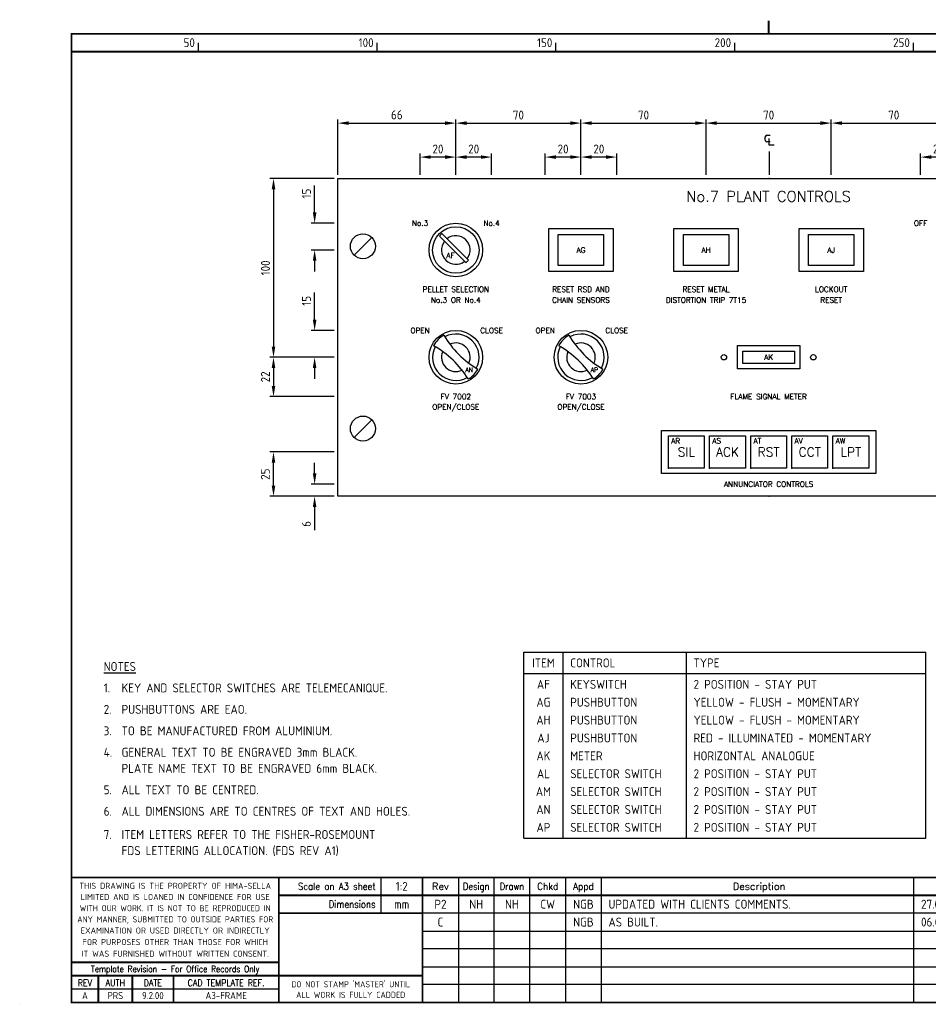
# Model space of a CAD drawing. Extents: x 0 to 817, y 0 to 551.
# Tile 1 of 2: x 0 to 508, y 0 to 551. Entities that reach past the tile are written whole.
import ezdxf
from ezdxf.enums import TextEntityAlignment as Align

# ---------------------------------------------------------------- set-up
doc = ezdxf.new("R2010")
doc.units = 0
doc.header["$LTSCALE"] = 0.25
doc.header["$MEASUREMENT"] = 0
doc.header["$PDSIZE"] = 1
doc.layers.get('0').update_dxf_attribs({"color": 41, "linetype": 'CONTINUOUS'})
doc.layers.get('DEFPOINTS').update_dxf_attribs({"linetype": 'CONTINUOUS'})
for name, color, linetype in [('00-DRG_FRAME', 12, 'CONTINUOUS'), ('01-DRAW', 7, 'CONTINUOUS'), ('02-TEXT', 2, 'CONTINUOUS'), ('03-DIM', 3, 'CONTINUOUS')]:
    doc.layers.add(name, color=color, linetype=linetype)
doc.styles.add('ISO', font='iso.shx')
doc.styles.add('ROMAND', font='ROMAND')
doc.styles.add('ROMANS', font='romans.shx')
doc.dimstyles.get("Standard").update_dxf_attribs({"dimtxt": 0.18, "dimasz": 0.18, "dimexe": 0.18, "dimexo": 0.0625, "dimgap": 0.09, "dimtad": 0, "dimtih": 1, "dimtoh": 1, "dimdec": 4, "dimzin": 0, "dimdsep": 46, "dimtxsty": 'STANDARD', "dimcen": 0.09, "dimadec": 0, "dimazin": 0, "dimtfac": 1, "dimtdec": 4, "dimtofl": 0, "dimtmove": 0, "dimatfit": 3, "dimfxl": 1, "dimtolj": 1, "dimtzin": 0, "dimarcsym": 0})

# ---------------------------------------------------------------- blocks, each defined once
blk = doc.blocks.new('4U')
for p, q in [((-241.3, 0), (241.3, 0)), ((-241.3, -177.8), (-241.3, 0)), ((241.3, 0), (241.3, -177.8)), ((-222.35025, -32.95026), (-232.24974, -42.84975)), ((232.24974, -32.95026), (222.35025, -42.84975)), ((-222.35025, -134.95025), (-232.24974, -144.84974)), ((232.24974, -134.95025), (222.35025, -144.84974)), ((241.3, -177.8), (-241.3, -177.8))]:
    blk.add_line(p, q)
for centre in [(-227.3, -37.9), (227.3, -37.9), (-227.3, -139.9), (227.3, -139.9)]:
    blk.add_circle(centre, 7)
for p in [(0, 0), (0, -177.8)]:
    blk.add_point(p)
blk = doc.blocks.new('A3-REVA')
at = {"style": 'ISO'}
for tag, p in [('DESIGNED', (292, 31.75)), ('A', (117.7, 26.75)), ('DES', (127.7, 26.75)), ('DRN', (137.7, 26.75)), ('CHKD', (147.7, 26.75)), ('APPD', (157.7, 26.75)), ('DATE', (258, 26.75)), ('DRAWN', (292, 26.75)), ('CHECKED', (292, 21.75)), ('APPD', (292, 16.75)), ('DATE', (292, 11.75))]:
    blk.add_attdef(tag, text='', height=2.5, dxfattribs=at).set_placement(p, align=Align.CENTER)
blk.add_attdef('DESCRIPTION', (164.7, 26.75), '', height=2.5, dxfattribs=at)
blk = doc.blocks.new('A3-CONTRACT')
at = {"style": 'ISO'}
for tag, height, p in [('SCALE', 2.5, (106.86, 31.75)), ('DIMS', 2.5, (106.86, 26.75)), ('CONTRACT', 5, (342, 3)), ('CAD-REF', 2.5, (282, 1.75))]:
    blk.add_attdef(tag, text='', height=height, dxfattribs=at).set_placement(p, align=Align.CENTER)
for tag, p in [('TITLE_2', (303.75, 16.75)), ('TITLE_3', (303.5, 11.75))]:
    blk.add_attdef(tag, p, '', height=2.5, dxfattribs=at)
blk = doc.blocks.new('*D16')
at = {"linetype": 'ByBlock'}
for p, q in [((394, 817.5), (452, 817.5)), ((458, 788.5), (458, 819.5))]:
    blk.add_line(p, q, dxfattribs=at)
for points in [[(394, 818.5), (394, 816.5), (388, 817.5)], [(452, 818.5), (452, 816.5), (458, 817.5)]]:
    blk.add_solid(points, dxfattribs=at)
at = {"layer": 'DEFPOINTS', "color": 0, "linetype": 'ByBlock'}
for p in [(458, 817.5), (388, 786.5), (458, 786.5)]:
    blk.add_point(p, dxfattribs=at)
at = {"color": 2, "linetype": 'ByBlock', "insert": (423, 822), "char_height": 5, "attachment_point": 5, "style": 'ISO'}
blk.add_mtext('\\A1;70', dxfattribs=at)
blk = doc.blocks.new('*D21')
at = {"linetype": 'ByBlock'}
for p, q in [((324, 817.5), (382, 817.5)), ((388, 788.5), (388, 819.5))]:
    blk.add_line(p, q, dxfattribs=at)
for points in [[(324, 818.5), (324, 816.5), (318, 817.5)], [(382, 818.5), (382, 816.5), (388, 817.5)]]:
    blk.add_solid(points, dxfattribs=at)
at = {"layer": 'DEFPOINTS', "color": 0, "linetype": 'ByBlock'}
for p in [(388, 817.5), (318, 786.5), (388, 786.5)]:
    blk.add_point(p, dxfattribs=at)
at = {"color": 2, "linetype": 'ByBlock', "insert": (353, 822), "char_height": 5, "attachment_point": 5, "style": 'ISO'}
blk.add_mtext('\\A1;70', dxfattribs=at)
blk = doc.blocks.new('*D20')
at = {"linetype": 'ByBlock'}
for p, q in [((228, 788.5), (228, 800.5)), ((248, 788.5), (248, 800.5)), ((242, 798.5), (234, 798.5))]:
    blk.add_line(p, q, dxfattribs=at)
for points in [[(234, 799.5), (234, 797.5), (228, 798.5)], [(242, 799.5), (242, 797.5), (248, 798.5)]]:
    blk.add_solid(points, dxfattribs=at)
at = {"layer": 'DEFPOINTS', "color": 0, "linetype": 'ByBlock'}
for p in [(228, 798.5), (228, 786.5), (248, 786.5)]:
    blk.add_point(p, dxfattribs=at)
at = {"color": 2, "linetype": 'ByBlock', "insert": (238, 803), "char_height": 5, "attachment_point": 5, "style": 'ISO'}
blk.add_mtext('\\A1;20', dxfattribs=at)
blk = doc.blocks.new('*D19')
at = {"linetype": 'ByBlock'}
for p, q in [((248, 788.5), (248, 800.5)), ((268, 788.5), (268, 800.5)), ((262, 798.5), (254, 798.5))]:
    blk.add_line(p, q, dxfattribs=at)
for points in [[(254, 799.5), (254, 797.5), (248, 798.5)], [(262, 799.5), (262, 797.5), (268, 798.5)]]:
    blk.add_solid(points, dxfattribs=at)
at = {"layer": 'DEFPOINTS', "color": 0, "linetype": 'ByBlock'}
for p in [(248, 798.5), (248, 786.5), (268, 786.5)]:
    blk.add_point(p, dxfattribs=at)
at = {"color": 2, "linetype": 'ByBlock', "insert": (258, 803), "char_height": 5, "attachment_point": 5, "style": 'ISO'}
blk.add_mtext('\\A1;20', dxfattribs=at)
blk = doc.blocks.new('*D18')
at = {"linetype": 'ByBlock'}
for p, q in [((182, 788.5), (182, 819.5)), ((188, 817.5), (242, 817.5)), ((248, 788.5), (248, 819.5))]:
    blk.add_line(p, q, dxfattribs=at)
for points in [[(188, 818.5), (188, 816.5), (182, 817.5)], [(242, 818.5), (242, 816.5), (248, 817.5)]]:
    blk.add_solid(points, dxfattribs=at)
at = {"layer": 'DEFPOINTS', "color": 0, "linetype": 'ByBlock'}
for p in [(248, 817.5), (182, 786.5), (248, 786.5)]:
    blk.add_point(p, dxfattribs=at)
at = {"color": 2, "linetype": 'ByBlock', "insert": (215, 822.13), "char_height": 5, "attachment_point": 5, "style": 'ISO'}
blk.add_mtext('\\A1;66', dxfattribs=at)
blk = doc.blocks.new('*D17')
at = {"linetype": 'ByBlock'}
for p, q in [((254, 817.5), (312, 817.5)), ((318, 788.5), (318, 819.5))]:
    blk.add_line(p, q, dxfattribs=at)
for points in [[(254, 818.5), (254, 816.5), (248, 817.5)], [(312, 818.5), (312, 816.5), (318, 817.5)]]:
    blk.add_solid(points, dxfattribs=at)
at = {"layer": 'DEFPOINTS', "color": 0, "linetype": 'ByBlock'}
for p in [(318, 817.5), (248, 786.5), (318, 786.5)]:
    blk.add_point(p, dxfattribs=at)
at = {"color": 2, "linetype": 'ByBlock', "insert": (283, 822), "char_height": 5, "attachment_point": 5, "style": 'ISO'}
blk.add_mtext('\\A1;70', dxfattribs=at)
blk = doc.blocks.new('*D25')
at = {"linetype": 'ByBlock'}
for p, q in [((508, 788.5), (508, 800.5)), ((528, 788.5), (528, 800.5)), ((522, 798.5), (514, 798.5))]:
    blk.add_line(p, q, dxfattribs=at)
for points in [[(514, 799.5), (514, 797.5), (508, 798.5)], [(522, 799.5), (522, 797.5), (528, 798.5)]]:
    blk.add_solid(points, dxfattribs=at)
at = {"layer": 'DEFPOINTS', "color": 0, "linetype": 'ByBlock'}
for p in [(508, 798.5), (508, 786.5), (528, 786.5)]:
    blk.add_point(p, dxfattribs=at)
at = {"color": 2, "linetype": 'ByBlock', "insert": (518, 803), "char_height": 5, "attachment_point": 5, "style": 'ISO'}
blk.add_mtext('\\A1;20', dxfattribs=at)
blk = doc.blocks.new('*D24')
at = {"linetype": 'ByBlock'}
for p, q in [((464, 817.5), (522, 817.5)), ((528, 788.5), (528, 819.5))]:
    blk.add_line(p, q, dxfattribs=at)
for points in [[(464, 818.5), (464, 816.5), (458, 817.5)], [(522, 818.5), (522, 816.5), (528, 817.5)]]:
    blk.add_solid(points, dxfattribs=at)
at = {"layer": 'DEFPOINTS', "color": 0, "linetype": 'ByBlock'}
for p in [(528, 817.5), (458, 786.5), (528, 786.5)]:
    blk.add_point(p, dxfattribs=at)
at = {"color": 2, "linetype": 'ByBlock', "insert": (493, 822), "char_height": 5, "attachment_point": 5, "style": 'ISO'}
blk.add_mtext('\\A1;70', dxfattribs=at)
blk = doc.blocks.new('*D28')
at = {"linetype": 'ByBlock'}
for p, q in [((176, 309), (140, 309)), ((142, 290.2), (142, 303)), ((176, 284.2), (140, 284.2))]:
    blk.add_line(p, q, dxfattribs=at)
for points in [[(141, 303), (143, 303), (142, 309)], [(141, 290.2), (143, 290.2), (142, 284.2)]]:
    blk.add_solid(points, dxfattribs=at)
at = {"layer": 'DEFPOINTS', "color": 0, "linetype": 'ByBlock'}
for p in [(142, 309), (178, 309), (178, 284.2)]:
    blk.add_point(p, dxfattribs=at)
at = {"color": 2, "linetype": 'ByBlock', "insert": (137.43, 296.6), "char_height": 5, "attachment_point": 5, "rotation": 90, "style": 'ISO'}
blk.add_mtext('\\A1;25', dxfattribs=at)
blk = doc.blocks.new('*D27')
at = {"linetype": 'ByBlock'}
for p, q in [((146, 680.5), (146, 670.5)), ((180, 664.5), (144, 664.5))]:
    blk.add_line(p, q, dxfattribs=at)
for points in [[(145, 680.5), (147, 680.5), (146, 686.5)], [(145, 670.5), (147, 670.5), (146, 664.5)]]:
    blk.add_solid(points, dxfattribs=at)
at = {"layer": 'DEFPOINTS', "color": 0, "linetype": 'ByBlock'}
for p in [(182, 686.5), (146, 664.5), (182, 664.5)]:
    blk.add_point(p, dxfattribs=at)
at = {"color": 2, "linetype": 'ByBlock', "insert": (141.5, 675.5), "char_height": 5, "attachment_point": 5, "rotation": 90, "style": 'ISO'}
blk.add_mtext('\\A1;22', dxfattribs=at)
blk = doc.blocks.new('*D26')
at = {"linetype": 'ByBlock'}
for p, q in [((180, 786.5), (144, 786.5)), ((146, 780.5), (146, 692.5)), ((180, 686.5), (144, 686.5))]:
    blk.add_line(p, q, dxfattribs=at)
for points in [[(145, 780.5), (147, 780.5), (146, 786.5)], [(145, 692.5), (147, 692.5), (146, 686.5)]]:
    blk.add_solid(points, dxfattribs=at)
at = {"layer": 'DEFPOINTS', "color": 0, "linetype": 'ByBlock'}
for p in [(182, 786.5), (146, 686.5), (182, 686.5)]:
    blk.add_point(p, dxfattribs=at)
at = {"color": 2, "linetype": 'ByBlock', "insert": (141.5, 736.5), "char_height": 5, "attachment_point": 5, "rotation": 90, "style": 'ISO'}
blk.add_mtext('\\A1;100', dxfattribs=at)
blk = doc.blocks.new('*D33')
at = {"linetype": 'ByBlock'}
for p, q in [((165, 383), (165, 398.18)), ((176, 377), (163, 377)), ((176, 362), (163, 362)), ((165, 356), (165, 350))]:
    blk.add_line(p, q, dxfattribs=at)
for points in [[(164, 383), (166, 383), (165, 377)], [(164, 356), (166, 356), (165, 362)]]:
    blk.add_solid(points, dxfattribs=at)
at = {"layer": 'DEFPOINTS', "color": 0, "linetype": 'ByBlock'}
for p in [(165, 377), (178, 377), (178, 362)]:
    blk.add_point(p, dxfattribs=at)
at = {"color": 2, "linetype": 'ByBlock', "insert": (160.43, 393.59), "char_height": 5, "attachment_point": 5, "rotation": 90, "style": 'ISO'}
blk.add_mtext('\\A1;15', dxfattribs=at)
blk = doc.blocks.new('*D34')
at = {"linetype": 'ByBlock'}
for p, q in [((165, 443), (165, 458.18)), ((176, 437), (163, 437)), ((176, 422), (163, 422)), ((165, 416), (165, 410))]:
    blk.add_line(p, q, dxfattribs=at)
for points in [[(164, 443), (166, 443), (165, 437)], [(164, 416), (166, 416), (165, 422)]]:
    blk.add_solid(points, dxfattribs=at)
at = {"layer": 'DEFPOINTS', "color": 0, "linetype": 'ByBlock'}
for p in [(165, 437), (178, 437), (178, 422)]:
    blk.add_point(p, dxfattribs=at)
at = {"color": 2, "linetype": 'ByBlock', "insert": (160.43, 453.59), "char_height": 5, "attachment_point": 5, "rotation": 90, "style": 'ISO'}
blk.add_mtext('\\A1;15', dxfattribs=at)
blk = doc.blocks.new('*D37')
at = {"linetype": 'ByBlock'}
for p, q in [((224, 464), (224, 476)), ((238, 474), (230, 474)), ((244, 464), (244, 476))]:
    blk.add_line(p, q, dxfattribs=at)
for points in [[(230, 475), (230, 473), (224, 474)], [(238, 475), (238, 473), (244, 474)]]:
    blk.add_solid(points, dxfattribs=at)
at = {"layer": 'DEFPOINTS', "color": 0, "linetype": 'ByBlock'}
for p in [(224, 474), (224, 462), (244, 462)]:
    blk.add_point(p, dxfattribs=at)
at = {"color": 2, "linetype": 'ByBlock', "insert": (234, 478.5), "char_height": 5, "attachment_point": 5, "style": 'ISO'}
blk.add_mtext('\\A1;20', dxfattribs=at)
blk = doc.blocks.new('*D38')
at = {"linetype": 'ByBlock'}
for p, q in [((244, 464), (244, 476)), ((258, 474), (250, 474)), ((264, 464), (264, 476))]:
    blk.add_line(p, q, dxfattribs=at)
for points in [[(250, 475), (250, 473), (244, 474)], [(258, 475), (258, 473), (264, 474)]]:
    blk.add_solid(points, dxfattribs=at)
at = {"layer": 'DEFPOINTS', "color": 0, "linetype": 'ByBlock'}
for p in [(244, 474), (244, 462), (264, 462)]:
    blk.add_point(p, dxfattribs=at)
at = {"color": 2, "linetype": 'ByBlock', "insert": (254, 478.5), "char_height": 5, "attachment_point": 5, "style": 'ISO'}
blk.add_mtext('\\A1;20', dxfattribs=at)
blk = doc.blocks.new('*D39')
at = {"linetype": 'ByBlock'}
for p, q in [((165, 297), (165, 303)), ((176, 291), (163, 291)), ((176, 284.2), (163, 284.2)), ((165, 278.2), (165, 265.32))]:
    blk.add_line(p, q, dxfattribs=at)
for points in [[(164, 297), (166, 297), (165, 291)], [(164, 278.2), (166, 278.2), (165, 284.2)]]:
    blk.add_solid(points, dxfattribs=at)
at = {"layer": 'DEFPOINTS', "color": 0, "linetype": 'ByBlock'}
for p in [(178, 291), (165, 284.2), (178, 284.2)]:
    blk.add_point(p, dxfattribs=at)
at = {"color": 2, "linetype": 'ByBlock', "insert": (160.37, 268.76), "char_height": 5, "attachment_point": 5, "rotation": 90, "style": 'ISO'}
blk.add_mtext('\\A1;6', dxfattribs=at)
blk = doc.blocks.new('A3-REVB')
at = {"style": 'ISO'}
for tag, p in [('B', (117.7, 21.75)), ('DES', (127.7, 21.75)), ('DRN', (137.7, 21.75)), ('CHKD', (147.7, 21.75)), ('APPD', (157.7, 21.75)), ('DATE', (258, 21.75))]:
    blk.add_attdef(tag, text='', height=2.5, dxfattribs=at).set_placement(p, align=Align.CENTER)
blk.add_attdef('DESCRIPTION', (164.7, 21.75), '', height=2.5, dxfattribs=at)

msp = doc.modelspace()

# ---------------------------------------------------------------- linework, layer by layer
at = {"layer": '00-DRG_FRAME'}
for p, q in [((100, 533), (100, 538)), ((200, 533), (200, 538)), ((300, 533), (300, 538)), ((400, 533), (400, 538)), ((500, 533), (500, 538)), ((202.02303, 71), (202.02303, 51)), ((245.4, 71), (245.4, 1)), ((265.4, 1), (265.4, 71)), ((285.4, 1), (285.4, 71)), ((305.4, 71), (305.4, 1)), ((325.4, 71), (325.4, 1)), ((500, 71), (500, 1)), ((604, 51), (225.4, 51)), ((225.4, 41), (604, 41)), ((604, 31), (225.4, 31)), ((225.4, 21), (530, 21)), ((145, 8.5), (29, 8.5)), ((604, 11), (225.4, 11)), ((0, 0), (0, 0.05))]:
    msp.add_line(p, q, dxfattribs=at)
at = {"layer": '00-DRG_FRAME', "const_width": 1}
for points in [[(419, 543), (419, 550.36)], [(419, 543), (419, 550.36)], [(29, 533), (809, 533)], [(809, 71), (29, 71)], [(145, 1), (145, 71)], [(225.4, 1), (225.4, 71)], [(530, 61), (145, 61)], [(225.4, 51), (145, 51)], [(29, 23.5), (145, 23.5)], [(29, 16), (145, 16)], [(44, 1), (44, 16)], [(63, 1), (63, 16)], [(86, 1), (86, 16)], [(225.4, 16), (145, 16)]]:
    msp.add_lwpolyline(points, dxfattribs=at)
msp.add_lwpolyline([(29, 1), (809, 1), (809, 543), (29, 543)], close=True, dxfattribs=at)
at = {"layer": '01-DRAW'}
for p, q in [((234.84702, 429.73877), (249.61745, 414.96834)), ((236.26123, 431.15298), (251.03166, 416.38255)), ((282, 93), (282, 197)), ((282, 197), (507, 197)), ((304, 93), (304, 197)), ((373, 93), (373, 197)), ((507, 93), (507, 197)), ((282, 185), (507, 185)), ((282, 93), (507, 93))]:
    msp.add_line(p, q, dxfattribs=at)
for points in [[(296, 410), (296, 434), (332, 434), (332, 410)], [(301.3, 413.25), (301.3, 430.75), (326.7, 430.75), (326.7, 413.25)], [(366, 410), (366, 434), (402, 434), (402, 410)], [(371.3, 413.25), (371.3, 430.75), (396.7, 430.75), (396.7, 413.25)], [(436, 410), (436, 434), (472, 434), (472, 410)], [(441.3, 413.25), (441.3, 430.75), (466.7, 430.75), (466.7, 413.25)], [(401.5, 355.5), (401.5, 368.5), (436.5, 368.5), (436.5, 355.5)], [(404.5, 358.5), (404.5, 365.5), (433.5, 365.5), (433.5, 358.5)], [(359, 297), (359, 321), (479, 321), (479, 297)], [(383, 318), (383, 300), (363, 300), (363, 318), (383, 318)], [(406, 318), (406, 300), (386, 300), (386, 318), (406, 318)], [(429, 318), (429, 300), (409, 300), (409, 318), (429, 318)], [(452, 318), (452, 300), (432, 300), (432, 318), (452, 318)], [(475, 318), (475, 300), (455, 300), (455, 318), (475, 318)]]:
    msp.add_lwpolyline(points, close=True, dxfattribs=at)
for centre, radius in [((244, 422), 15), ((244, 422), 13), ((244, 362), 15), ((314, 362), 15), ((394, 362), 1.5), ((444, 362), 1.5)]:
    msp.add_circle(centre, radius, dxfattribs=at)
for centre, radius, start, end in [((241.87868, 424.12132), 9, 128.6206298, 141.3793702), ((244, 422), 8, 322.1807558, 127.8192442), ((244, 422), 8, 142.1807558, 307.8192442), ((244, 422), 9, 308.6206298, 321.3793702), ((244, 362), 13, 331.659937, 118.340063), ((314, 362), 13, 331.659937, 118.340063), ((244, 362), 14, 118.5329452, 152.6849474), ((283.52502, 401.52502), 53.63583, 210.503949, 239.496051), ((244, 362), 8, 335.3936762, 114.6063238), ((314, 362), 14, 118.5329452, 152.6849474), ((353.52502, 401.52502), 53.63583, 210.503949, 239.496051), ((314, 362), 8, 335.3936762, 114.6063238), ((244, 362), 13, 152.8778296, 299.5579555), ((205.324, 321.64382), 53.63583, 31.7218416, 60.7139435), ((244, 362), 8, 156.6115687, 295.8242163), ((314, 362), 13, 152.8778296, 299.5579555), ((275.324, 321.64382), 53.63583, 31.7218416, 60.7139435), ((314, 362), 8, 156.6115687, 295.8242163), ((244, 362), 14, 299.7508377, 331.4670548), ((314, 362), 14, 299.7508377, 331.4670548)]:
    msp.add_arc(centre, radius, start, end, dxfattribs=at)
at = {"layer": '02-TEXT'}
for p, q in [((417.10007, 483.4), (417.10007, 485.275)), ((418.03757, 486.2125), (419.91257, 486.2125)), ((419.91257, 482.4625), (418.03757, 482.4625)), ((419.3, 480.5875), (419.3, 484.3375)), ((422.1125, 480.5875), (419.3, 480.5875))]:
    msp.add_line(p, q, dxfattribs=at)
for centre, start, end in [((418.03757, 485.275), 90, 180), ((418.03757, 483.4), 180, 270)]:
    msp.add_arc(centre, 0.9375, start, end, dxfattribs=at)
at = {"layer": '03-DIM'}
msp.add_line((419.3, 477.2), (419.3, 464), dxfattribs=at)
for p in [(363, 300), (386, 300), (409, 300), (432, 300), (455, 300)]:
    msp.add_point(p, dxfattribs=at)

# ---------------------------------------------------------------- block references
ref = msp.add_blockref('A3-CONTRACT', (0, 0), dxfattribs=dict(xscale=2, yscale=2, zscale=2))
ref.add_attrib('SCALE', '1:2', dxfattribs={"height": 5, "style": 'ISO'}).set_placement((213.72, 63.5), align=Align.CENTER)
ref.add_attrib('DIMS', 'mm', dxfattribs={"height": 5, "style": 'ISO'}).set_placement((213.72, 53.5), align=Align.CENTER)
ref.add_attrib('CAD-REF', '10265-P3-029#NH01', dxfattribs={"height": 5, "style": 'ISO'}).set_placement((566, 3.5), align=Align.CENTER)
ref.add_attrib('TITLE_2', 'ICI SYNETIX ESD SYSTEM - No.3 AND No.7 PLANTS', (607.5, 33.5), dxfattribs={"height": 5, "style": 'ISO'})
ref.add_attrib('TITLE_3', 'FISHER-ROSEMOUNT - P.O. No. 99003994', (607, 23.5), dxfattribs={"height": 5, "style": 'ISO'})
ref.add_attrib('CONTRACT', 'C10265H/P3', dxfattribs={"height": 10, "style": 'ISO'}).set_placement((684, 6), align=Align.CENTER)
at = {"layer": '01-DRAW'}
msp.add_blockref('4U', (419.3, 462), dxfattribs=at)
at = {"layer": '02-TEXT'}
ref = msp.add_blockref('A3-REVA', (0, 0), dxfattribs=dict(at, xscale=2, yscale=2, zscale=2))
ref.add_attrib('DATE', '27.03.00', dxfattribs={"layer": '0', "height": 5, "style": 'ISO'}).set_placement((584, 23.5), align=Align.CENTER)
ref.add_attrib('APPD', 'NGB', dxfattribs={"layer": '0', "height": 5, "style": 'ISO'}).set_placement((584, 33.5), align=Align.CENTER)
ref.add_attrib('DESIGNED', 'NH', dxfattribs={"layer": '0', "height": 5, "style": 'ISO'}).set_placement((584, 63.5), align=Align.CENTER)
ref.add_attrib('DRAWN', 'NH', dxfattribs={"layer": '0', "height": 5, "style": 'ISO'}).set_placement((584, 53.5), align=Align.CENTER)
ref.add_attrib('CHECKED', 'CW', dxfattribs={"layer": '0', "height": 5, "style": 'ISO'}).set_placement((584, 43.5), align=Align.CENTER)
ref.add_attrib('A', 'P2', dxfattribs={"layer": '0', "height": 5, "style": 'ISO'}).set_placement((235.4, 53.5), align=Align.CENTER)
ref.add_attrib('DES', 'NH', dxfattribs={"layer": '0', "height": 5, "style": 'ISO'}).set_placement((255.4, 53.5), align=Align.CENTER)
ref.add_attrib('DRN', 'NH', dxfattribs={"layer": '0', "height": 5, "style": 'ISO'}).set_placement((275.4, 53.5), align=Align.CENTER)
ref.add_attrib('CHKD', 'CW', dxfattribs={"layer": '0', "height": 5, "style": 'ISO'}).set_placement((295.4, 53.5), align=Align.CENTER)
ref.add_attrib('APPD', 'NGB', dxfattribs={"layer": '0', "height": 5, "style": 'ISO'}).set_placement((315.4, 53.5), align=Align.CENTER)
ref.add_attrib('DESCRIPTION', 'UPDATED WITH CLIENTS COMMENTS.', (329.4, 53.5), dxfattribs={"layer": '0', "height": 5, "style": 'ISO'})
ref.add_attrib('DATE', '27.04.00', dxfattribs={"layer": '0', "height": 5, "style": 'ISO'}).set_placement((515, 53.5), align=Align.CENTER)
ref = msp.add_blockref('A3-REVB', (0, 0), dxfattribs=dict(at, xscale=2, yscale=2, zscale=2))
ref.add_attrib('B', 'C', dxfattribs={"layer": '0', "height": 5, "style": 'ISO'}).set_placement((235.4, 43.5), align=Align.CENTER)
ref.add_attrib('APPD', 'NGB', dxfattribs={"layer": '0', "height": 5, "style": 'ISO'}).set_placement((315.4, 43.5), align=Align.CENTER)
ref.add_attrib('DESCRIPTION', 'AS BUILT.', (329.4, 43.5), dxfattribs={"layer": '0', "height": 5, "style": 'ISO'})
ref.add_attrib('DATE', '06.06.00', dxfattribs={"layer": '0', "height": 5, "style": 'ISO'}).set_placement((515, 43.5), align=Align.CENTER)

# ---------------------------------------------------------------- texts
at = {"layer": '00-DRG_FRAME', "style": 'ISO'}
for s, p in [('50', (98, 535.5)), ('100', (198, 535.5)), ('150', (298, 535.5)), ('200', (398, 535.5)), ('250', (498, 535.5))]:
    msp.add_text(s, height=5, dxfattribs=at).set_placement(p, align=Align.RIGHT)
at = {"layer": '00-DRG_FRAME', "color": 3, "style": 'ISO'}
for s, width, p in [('THIS DRAWING IS THE PROPERTY OF HIMA-SELLA', 0.9, (87, 66.28868)), ("DO NOT STAMP 'MASTER' UNTIL", 0.95, (185.2, 11.53868))]:
    msp.add_text(s, height=3.4, dxfattribs=dict(at, width=width)).set_placement(p, align=Align.MIDDLE)
at = {"layer": '00-DRG_FRAME', "color": 4, "style": 'ROMAND', "width": 0.87}
for s, p in [('Scale on A3 sheet', (199.07891, 63.99295)), ('Dimensions', (199.07891, 54.01389))]:
    msp.add_text(s, height=4, dxfattribs=at).set_placement(p, align=Align.RIGHT)
at = {"layer": '00-DRG_FRAME', "color": 4, "style": 'ROMAND'}
for s, p in [('Rev', (235.4, 64)), ('Description', (413.7, 64))]:
    msp.add_text(s, height=4, dxfattribs=at).set_placement(p, align=Align.CENTER)
for s, width, p in [('Design', 0.85, (255.4, 64)), ('Drawn', 0.85, (275.4, 64)), ('Chkd', 0.9, (295.4, 64)), ('Appd', 0.9, (315.4, 64))]:
    msp.add_text(s, height=4, dxfattribs=dict(at, width=width)).set_placement(p, align=Align.CENTER)
at = {"layer": '00-DRG_FRAME', "color": 3, "style": 'ISO'}
for s, width, p in [('LIMITED AND IS LOANED IN CONFIDENCE FOR USE', 0.9, (87, 60.03868)), ('WITH OUR WORK. IT IS NOT TO BE REPRODUCED IN', 0.87, (87, 53.77579)), ('ANY MANNER, SUBMITTED TO OUTSIDE PARTIES FOR', 0.87, (87, 47.52579)), ('EXAMINATION OR USED DIRECTLY OR INDIRECTLY', 0.9, (87, 41.27579)), ('FOR PURPOSES OTHER THAN THOSE FOR WHICH', 0.9, (87, 34.81086)), ('IT WAS FURNISHED WITHOUT WRITTEN CONSENT.', 0.9, (87, 28.31086))]:
    msp.add_text(s, height=3.4, dxfattribs=dict(at, width=width)).set_placement(p, align=Align.MIDDLE_CENTER)
at = {"layer": '00-DRG_FRAME', "color": 4, "style": 'ROMAND'}
for s, width, p in [('Template Revision - For Office Records Only', 0.85, (87, 19.25)), ('REV', 0.9, (36.5, 12)), ('AUTH', 0.9, (53.5, 12)), ('DATE', 0.9, (74.5, 12)), ('CAD TEMPLATE REF.', 0.9, (115.5, 12))]:
    msp.add_text(s, height=3.6, dxfattribs=dict(at, width=width)).set_placement(p, align=Align.MIDDLE)
at = {"layer": '00-DRG_FRAME', "color": 41, "style": 'ISO'}
for s, p in [('A', (36.5, 2.9)), ('PRS', (53.5, 2.9)), ('9.2.00', (74.5, 2.9)), ('A3-FRAME', (115.5, 2.9))]:
    msp.add_text(s, height=4, dxfattribs=at).set_placement(p, align=Align.CENTER)
at = {"layer": '00-DRG_FRAME', "color": 3, "style": 'ISO'}
msp.add_text('ALL WORK IS FULLY CADDED', height=3.4, dxfattribs=at).set_placement((185.2, 5.28868), align=Align.MIDDLE_CENTER)
at = {"layer": '02-TEXT'}
for s, height, style, p in [('No.7 PLANT CONTROLS', 6, 'ROMANS', (419, 452)), ('No.3', 3, 'ROMANS', (224, 437)), ('No.4', 3, 'ROMANS', (264, 437)), ('OFF', 3, 'ROMANS', (504, 437)), ('PELLET SELECTION', 3, 'ROMANS', (244, 400)), ('RESET RSD AND', 3, 'ROMANS', (314, 400)), ('RESET METAL', 3, 'ROMANS', (384, 400)), ('LOCKOUT', 3, 'ROMANS', (454, 400)), ('No.3 OR No.4', 3, 'ROMANS', (244, 394)), ('CHAIN SENSORS', 3, 'ROMANS', (314, 394)), ('DISTORTION TRIP 7T15', 3, 'ROMANS', (384, 394)), ('RESET', 3, 'ROMANS', (454, 394)), ('OPEN', 3, 'ROMANS', (224, 377)), ('CLOSE', 3, 'ROMANS', (264, 377)), ('OPEN', 3, 'ROMANS', (294, 377)), ('CLOSE', 3, 'ROMANS', (334, 377)), ('FV 7002', 3, 'ROMANS', (244, 340)), ('FV 7003', 3, 'ROMANS', (314, 340)), ('FLAME SIGNAL METER', 3, 'ROMANS', (419, 340)), ('OPEN/CLOSE', 3, 'ROMANS', (244, 334)), ('OPEN/CLOSE', 3, 'ROMANS', (314, 334)), ('SIL', 5, 'ROMANS', (373, 309)), ('ACK', 5, 'ROMANS', (396, 309)), ('RST', 5, 'ROMANS', (419, 309)), ('CCT', 5, 'ROMANS', (442, 309)), ('LPT', 5, 'ROMANS', (465, 309)), ('ANNUNCIATOR CONTROLS', 3, 'ROMANS', (419, 291)), ('ITEM', 5, 'ISO', (293, 191)), ('AF', 5, 'ISO', (293, 179)), ('AG', 5, 'ISO', (293, 169)), ('AH', 5, 'ISO', (293, 159)), ('AJ', 5, 'ISO', (293, 149)), ('AK', 5, 'ISO', (293, 139)), ('AL', 5, 'ISO', (293, 129)), ('AM', 5, 'ISO', (293, 119)), ('AN', 5, 'ISO', (293, 109)), ('AP', 5, 'ISO', (293, 99))]:
    msp.add_text(s, height=height, dxfattribs=dict(at, style=style)).set_placement(p, align=Align.MIDDLE)
at = {"layer": '02-TEXT', "color": 3, "style": 'ROMANS'}
for s, height, p in [('AF', 3, (241, 419)), ('AG', 3, (314, 422)), ('AH', 3, (384, 422)), ('AJ', 3, (454, 422)), ('AK', 3, (419, 362)), ('AN', 2.5, (251.5, 355)), ('AP', 2.5, (321.5, 355))]:
    msp.add_text(s, height=height, dxfattribs=at).set_placement(p, align=Align.MIDDLE)
for s, p in [('AR', (364.5, 315.25)), ('AS', (387.5, 315.25)), ('AT', (410.5, 315.25)), ('AV', (433.5, 315.25)), ('AW', (456.5, 315.25))]:
    msp.add_text(s, height=3, dxfattribs=at).set_placement(p, align=Align.MIDDLE_LEFT)
at = {"layer": '02-TEXT', "style": 'ISO'}
for s, p in [('CONTROL', (308, 191)), ('TYPE', (377, 191)), ('%%UNOTES', (47, 189)), ('1.', (47, 177)), ('KEY AND SELECTOR SWITCHES ARE TELEMECANIQUE.', (57, 177)), ('KEYSWITCH', (308, 179)), ('2 POSITION - STAY PUT', (377, 179)), ('PUSHBUTTON', (308, 169)), ('YELLOW - FLUSH - MOMENTARY', (377, 169)), ('2.', (47, 165)), ('PUSHBUTTONS ARE EAO.', (57, 165)), ('PUSHBUTTON', (308, 159)), ('YELLOW - FLUSH - MOMENTARY', (377, 159)), ('3.', (47, 153)), ('TO BE MANUFACTURED FROM ALUMINIUM.', (57, 153)), ('PUSHBUTTON', (308, 149)), ('RED - ILLUMINATED - MOMENTARY', (377, 149)), ('4.', (47, 141)), ('GENERAL TEXT TO BE ENGRAVED 3mm BLACK.', (57, 141)), ('METER', (308, 139)), ('HORIZONTAL ANALOGUE', (377, 139)), ('PLATE NAME TEXT TO BE ENGRAVED 6mm BLACK.', (57, 132)), ('SELECTOR SWITCH', (308, 129)), ('2 POSITION - STAY PUT', (377, 129)), ('5.', (47, 120)), ('ALL TEXT TO BE CENTRED.', (57, 120)), ('SELECTOR SWITCH', (308, 119)), ('2 POSITION - STAY PUT', (377, 119)), ('6.', (47, 108)), ('ALL DIMENSIONS ARE TO CENTRES OF TEXT AND HOLES.', (57, 108)), ('SELECTOR SWITCH', (308, 109)), ('2 POSITION - STAY PUT', (377, 109)), ('SELECTOR SWITCH', (308, 99)), ('2 POSITION - STAY PUT', (377, 99)), ('7.', (47, 95)), ('ITEM LETTERS REFER TO THE FISHER-ROSEMOUNT', (57, 95)), ('FDS LETTERING ALLOCATION. (FDS REV A1)', (57, 86))]:
    msp.add_text(s, height=5, dxfattribs=at).set_placement(p, align=Align.MIDDLE_LEFT)

# ---------------------------------------------------------------- dimensions: what is measured, and where the dimension line sits
at = {"layer": '03-DIM'}
for base, p1, p2, text, override, picture, middle, set_off in [((244, 493), (178, 462), (244, 462), '66', {"dimscale": 2, "dimtxt": 2.5, "dimasz": 3, "dimexe": 1, "dimexo": 1, "dimgap": 1, "dimtad": 1, "dimtih": 0, "dimtoh": 0, "dimtxsty": 'ISO', "dimclrd": 256, "dimclre": 256, "dimclrt": 2, "dimtmove": 2}, '*D18', (211, 497.62795), (-4, -324.5)), ((314, 493), (244, 462), (314, 462), '70', {"dimscale": 2, "dimtxt": 2.5, "dimasz": 3, "dimexe": 1, "dimexo": 1, "dimgap": 1, "dimtad": 1, "dimtih": 0, "dimtoh": 0, "dimtxsty": 'ISO', "dimse1": 1, "dimclrd": 256, "dimclre": 256, "dimclrt": 2, "dimtmove": 2}, '*D17', (279, 497.50109), (-4, -324.5)), ((384, 493), (314, 462), (384, 462), '70', {"dimscale": 2, "dimtxt": 2.5, "dimasz": 3, "dimexe": 1, "dimexo": 1, "dimgap": 1, "dimtad": 1, "dimtih": 0, "dimtoh": 0, "dimtxsty": 'ISO', "dimse1": 1, "dimclrd": 256, "dimclre": 256, "dimclrt": 2, "dimtmove": 2}, '*D21', (349, 497.50109), (-4, -324.5)), ((454, 493), (384, 462), (454, 462), '70', {"dimscale": 2, "dimtxt": 2.5, "dimasz": 3, "dimexe": 1, "dimexo": 1, "dimgap": 1, "dimtad": 1, "dimtih": 0, "dimtoh": 0, "dimtxsty": 'ISO', "dimse1": 1, "dimclrd": 256, "dimclre": 256, "dimclrt": 2, "dimtmove": 2}, '*D16', (419, 497.50109), (-4, -324.5)), ((524, 493), (454, 462), (524, 462), '70', {"dimscale": 2, "dimtxt": 2.5, "dimasz": 3, "dimexe": 1, "dimexo": 1, "dimgap": 1, "dimtad": 1, "dimtih": 0, "dimtoh": 0, "dimtxsty": 'ISO', "dimse1": 1, "dimclrd": 256, "dimclre": 256, "dimclrt": 2, "dimtmove": 2}, '*D24', (489, 497.50109), (-4, -324.5)), ((224, 474), (244, 462), (224, 462), '20', {"dimscale": 2, "dimtxt": 2.5, "dimasz": 3, "dimexe": 1, "dimexo": 1, "dimgap": 1, "dimtad": 1, "dimtih": 0, "dimtoh": 0, "dimtxsty": 'ISO', "dimclrd": 256, "dimclre": 256, "dimclrt": 2, "dimtmove": 2}, '*D20', (234, 478.50109), (-4, -324.5)), ((244, 474), (264, 462), (244, 462), '20', {"dimscale": 2, "dimtxt": 2.5, "dimasz": 3, "dimexe": 1, "dimexo": 1, "dimgap": 1, "dimtad": 1, "dimtih": 0, "dimtoh": 0, "dimtxsty": 'ISO', "dimclrd": 256, "dimclre": 256, "dimclrt": 2, "dimtmove": 2}, '*D19', (254, 478.50109), (-4, -324.5)), ((294, 474), (314, 462), (294, 462), '20', {"dimscale": 2, "dimtxt": 2.5, "dimasz": 3, "dimexe": 1, "dimexo": 1, "dimgap": 1, "dimtad": 1, "dimtih": 0, "dimtoh": 0, "dimtxsty": 'ISO', "dimclrd": 256, "dimclre": 256, "dimclrt": 2, "dimtmove": 2}, '*D37', (304, 478.50109), (70, 0)), ((314, 474), (334, 462), (314, 462), '20', {"dimscale": 2, "dimtxt": 2.5, "dimasz": 3, "dimexe": 1, "dimexo": 1, "dimgap": 1, "dimtad": 1, "dimtih": 0, "dimtoh": 0, "dimtxsty": 'ISO', "dimclrd": 256, "dimclre": 256, "dimclrt": 2, "dimtmove": 2}, '*D38', (324, 478.50109), (70, 0)), ((504, 474), (524, 462), (504, 462), '20', {"dimscale": 2, "dimtxt": 2.5, "dimasz": 3, "dimexe": 1, "dimexo": 1, "dimgap": 1, "dimtad": 1, "dimtih": 0, "dimtoh": 0, "dimtxsty": 'ISO', "dimclrd": 256, "dimclre": 256, "dimclrt": 2, "dimtmove": 2}, '*D25', (514, 478.50109), (-4, -324.5))]:
    dim = msp.add_linear_dim(base=base, p1=p1, p2=p2, text=text, dimstyle='STANDARD', override=override, dxfattribs=at)
    dim.commit()
    dim.dimension.update_dxf_attribs({"geometry": picture, "text_midpoint": middle, "insert": set_off})
for base, p1, p2, text, override, picture, middle in [((142, 362), (178, 462), (178, 362), '100', {"dimscale": 2, "dimtxt": 2.5, "dimasz": 3, "dimexe": 1, "dimexo": 1, "dimgap": 1, "dimtad": 1, "dimtih": 0, "dimtoh": 0, "dimtxsty": 'ISO', "dimclrd": 256, "dimclre": 256, "dimclrt": 2, "dimtmove": 2}, '*D26', (137.49891, 412)), ((142, 340), (178, 362), (178, 340), '22', {"dimscale": 2, "dimtxt": 2.5, "dimasz": 3, "dimexe": 1, "dimexo": 1, "dimgap": 1, "dimtad": 1, "dimtih": 0, "dimtoh": 0, "dimtxsty": 'ISO', "dimse1": 1, "dimclrd": 256, "dimclre": 256, "dimclrt": 2, "dimtmove": 2}, '*D27', (137.5, 351))]:
    dim = msp.add_linear_dim(base=base, p1=p1, p2=p2, angle=90, text=text, dimstyle='STANDARD', override=override, dxfattribs=at)
    dim.commit()
    dim.dimension.update_dxf_attribs({"geometry": picture, "text_midpoint": middle, "insert": (-4, -324.5)})
for base, p1, p2, text, override, picture, middle in [((165, 437), (178, 422), (178, 437), '15', {"dimscale": 2, "dimtxt": 2.5, "dimasz": 3, "dimexe": 1, "dimexo": 1, "dimgap": 1, "dimtad": 1, "dimtih": 0, "dimtoh": 0, "dimtxsty": 'ISO', "dimclrd": 256, "dimclre": 256, "dimclrt": 2, "dimatfit": 0}, '*D34', (160.43274, 453.58968)), ((165, 377), (178, 362), (178, 377), '15', {"dimscale": 2, "dimtxt": 2.5, "dimasz": 3, "dimexe": 1, "dimexo": 1, "dimgap": 1, "dimtad": 1, "dimtih": 0, "dimtoh": 0, "dimtxsty": 'ISO', "dimclrd": 256, "dimclre": 256, "dimclrt": 2, "dimatfit": 0}, '*D33', (160.43274, 393.58968)), ((142, 309), (178, 284.2), (178, 309), '25', {"dimscale": 2, "dimtxt": 2.5, "dimasz": 3, "dimexe": 1, "dimexo": 1, "dimgap": 1, "dimtad": 1, "dimtih": 0, "dimtoh": 0, "dimtxsty": 'ISO', "dimclrd": 256, "dimclre": 256, "dimclrt": 2, "dimtmove": 2}, '*D28', (137.43274, 296.6)), ((165, 284.2), (178, 291), (178, 284.2), '6', {"dimscale": 2, "dimtxt": 2.5, "dimasz": 3, "dimexe": 1, "dimexo": 1, "dimgap": 1, "dimtad": 1, "dimtih": 0, "dimtoh": 0, "dimtxsty": 'ISO', "dimclrd": 256, "dimclre": 256, "dimclrt": 2, "dimatfit": 0}, '*D39', (160.37205, 268.76057))]:
    dim = msp.add_linear_dim(base=base, p1=p1, p2=p2, angle=90, text=text, dimstyle='STANDARD', override=override, dxfattribs=at)
    dim.commit()
    dim.dimension.update_dxf_attribs({"geometry": picture, "text_midpoint": middle})

doc.saveas('drawing.dxf')
